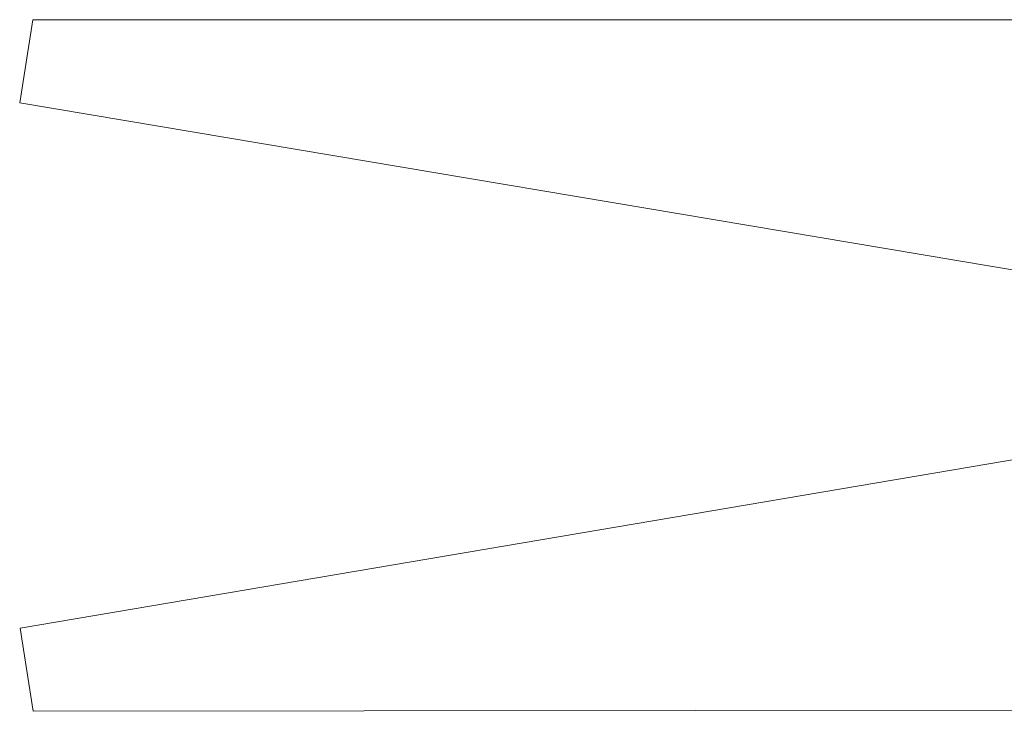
# Model space of a CAD drawing. Header units: millimetres. Extents: x -170 to 6906, y -2212 to 4257.
# Tile 80 of 256: x 2552 to 4221, y -1830 to -657. Entities that reach past the tile are written whole.
import ezdxf

# ---------------------------------------------------------------- set-up
doc = ezdxf.new("R2010")
doc.units = ezdxf.units.MM

msp = doc.modelspace()

# ---------------------------------------------------------------- linework, layer by layer
at = {"lineweight": 18}
for p, q in [((2573.82, -656.57), (2551.54, -797.47)), ((2573.82, -656.57), (6740.7, -656.57)), ((2574.59, -1829.88), (2552.13, -1689.01)), ((2574.59, -1829.88), (6741.46, -1824.42))]:
    msp.add_line(p, q, dxfattribs=at)
at = {"color": 0, "lineweight": 18}
for p, q in [((2551.54, -797.47), (4357.43, -1101.81)), ((2552.13, -1689.01), (4357.62, -1382.31))]:
    msp.add_line(p, q, dxfattribs=at)

doc.saveas('drawing.dxf')
